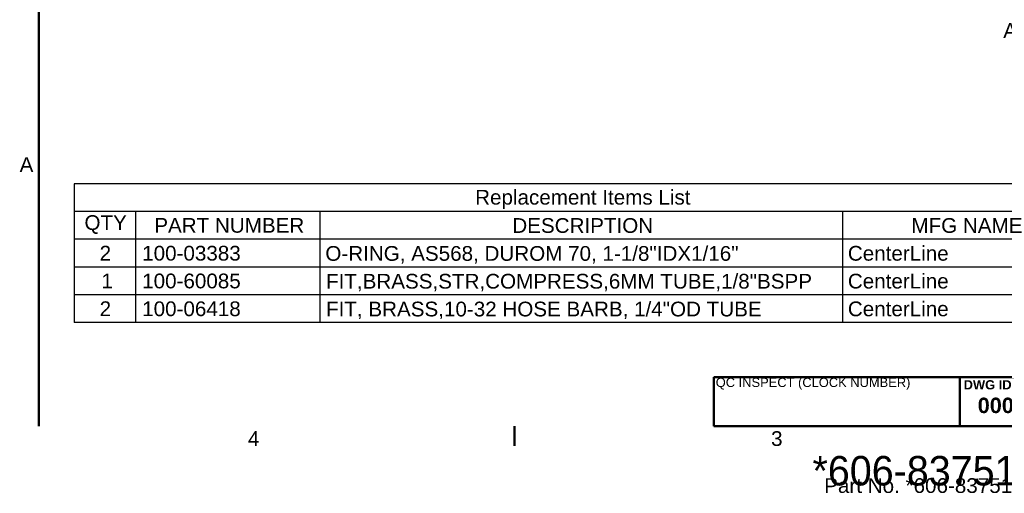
# Model space of a CAD drawing. Header units: millimetres. Extents: x 7 to 857, y -1 to 540.
# Tile 1 of 7: x 11 to 418, y 4 to 200. Entities that reach past the tile are written whole.
import ezdxf
from ezdxf.enums import TextEntityAlignment as Align

# ---------------------------------------------------------------- set-up
doc = ezdxf.new("R2010")
doc.units = ezdxf.units.MM
doc.header["$LTSCALE"] = 2
doc.layers.get('0').update_dxf_attribs({"lineweight": 25})
for name, color, linetype, lineweight in [('Border_0', 7, 'Continuous', 50), ('Border_2', 7, 'Continuous', 50), ('Sketch Geometry(CL)', 7, 'Continuous', 50), ('Symbols(CL)', 7, 'Continuous', 25)]:
    doc.layers.add(name, color=color, linetype=linetype, lineweight=lineweight)
doc.styles.add('ALIGNED-CL', font='arial.ttf')
doc.styles.add('Copy of DEFAULT-CL', font='arial.ttf')
doc.styles.add('DEFAULT-ANSI', font='arial.ttf')
doc.styles.add('Text Style30', font='arialbd.ttf')
doc.styles.add('Text Style31', font='arialbd.ttf')
doc.styles.add('Text Style32', font='arialbd.ttf')
doc.styles.add('Text Style50', font='arialbd.ttf')
doc.styles.add('Text Style56', font='arialbd.ttf')
doc.styles.add('Text Style93', font='arialbd.ttf')
doc.styles.add('Text Style95', font='arialbd.ttf')

# ---------------------------------------------------------------- blocks, each defined once
blk = doc.blocks.new('Borders Default Border')
at = {"layer": 'Border_0'}
blk.add_line((107.95, 15.75), (107.95, 11.68), dxfattribs=at)
at = {"layer": 'Border_0', "flags": 128}
blk.add_lwpolyline([(9.65, 15.75), (9.65, 263.65)], dxfattribs=at)
at = {"layer": 'Border_2', "char_height": 3.05, "attachment_point": 7, "style": 'ALIGNED-CL'}
for s, insert in [('A', (5.68, 68.32)), ('4', (52.85, 11.68)), ('3', (160.93, 11.63))]:
    blk.add_mtext(s, dxfattribs=dict(at, insert=insert))
blk = doc.blocks.new('Replacement Items List')
at = {"layer": 'Symbols(CL)'}
for p, q in [((226.47, 65.89), (16.92, 65.89)), ((16.92, 65.89), (16.92, 60.17)), ((226.47, 60.17), (16.92, 60.17)), ((16.92, 60.17), (16.92, 54.42)), ((29.62, 60.17), (29.62, 54.42)), ((67.72, 60.17), (67.72, 54.42)), ((175.67, 60.17), (175.67, 54.42)), ((226.47, 54.42), (16.92, 54.42)), ((16.92, 54.42), (16.92, 37.18)), ((29.62, 54.42), (29.62, 37.18)), ((67.72, 54.42), (67.72, 37.18)), ((175.67, 54.42), (175.67, 37.18)), ((226.47, 48.67), (16.92, 48.67)), ((226.47, 42.92), (16.92, 42.92)), ((226.47, 37.18), (16.92, 37.18))]:
    blk.add_line(p, q, dxfattribs=at)
at = {"layer": 'Symbols(CL)', "color": 250, "char_height": 3.048, "attachment_point": 7, "style": 'ALIGNED-CL'}
for s, insert in [('Replacement Items List', (99.79, 60.66)), ('QTY', (19.08, 55.5)), ('PART NUMBER', (33.5, 55.72)), ('DESCRIPTION', (107.47, 55.69)), ('MFG NAME', (189.92, 55.69))]:
    blk.add_mtext(s, dxfattribs=dict(at, insert=insert))
at = {"layer": 'Symbols(CL)', "color": 7, "attachment_point": 7, "style": 'ALIGNED-CL'}
for s, insert, char_height in [('2', (22.21, 50.01), 3.05), ('100-03383', (31, 49.96), 3.048), ('O-RING, AS568, DUROM 70, 1-1/8"IDX1/16"', (68.84, 49.39), 3.048), ('CenterLine', (176.79, 49.94), 3.048), ('1', (22.57, 44.27), 3.05), ('100-60085', (31, 44.22), 3.048), ('FIT,BRASS,STR,COMPRESS,6MM TUBE,1/8"BSPP', (68.98, 43.64), 3.048), ('CenterLine', (176.79, 44.19), 3.048), ('2', (22.21, 38.52), 3.05), ('100-06418', (31, 38.47), 3.048), ('FIT, BRASS,10-32 HOSE BARB, 1/4"OD TUBE ', (68.98, 37.89), 3.048), ('CenterLine', (176.79, 38.45), 3.048)]:
    blk.add_mtext(s, dxfattribs=dict(at, insert=insert, char_height=char_height))
blk = doc.blocks.new('Title Blocks CLTB5')
at = {"layer": 'Sketch Geometry(CL)'}
for p, q in [((657.2, 12.75), (606.4, 12.75)), ((606.4, 12.75), (606.4, 2.59)), ((688.95, 12.75), (657.2, 12.75)), ((657.2, 12.75), (657.2, 2.59)), ((657.2, 2.59), (657.2, 12.75)), ((606.4, 2.59), (657.2, 2.59)), ((657.2, 2.59), (879.45, 2.59))]:
    blk.add_line(p, q, dxfattribs=at)
at = {"layer": 'Symbols(CL)', "color": 179, "char_height": 1.905}
for s, insert, width, attachment_point, style in [('\\fArial|b0|i0;\\H1.9050;QC INSPECT (CLOCK NUMBER)', (606.8, 11.36), 42.5785, 4, 'Copy of DEFAULT-CL'), ('\\fArial|b1|i0;\\H1.9050;DWG ID', (658.02, 12.11), 12.1955, 1, 'DEFAULT-ANSI')]:
    blk.add_mtext(s, dxfattribs=dict(at, insert=insert, width=width, attachment_point=attachment_point, style=style))
at = {"layer": 'Symbols(CL)', "color": 179, "insert": (649.45, -7.41), "char_height": 3.05, "width": 60, "attachment_point": 5, "line_spacing_factor": 0.452074, "style": 'Copy of DEFAULT-CL'}
blk.add_mtext('{\\f3 of 9 Barcode|b0|i0|c0|p82;\\H1.9987x;*606-83751*\\P\\fArial|b0|i0|c0|p34;\\H0.50033x;Part No. *606-83751*\\H2.7799x; }', dxfattribs=at)
at = {"layer": 'Symbols(CL)', "color": 179}
for tag, p, height, style in [('CATEGORY_001', (873.41, 67.69), 6.1, 'Text Style56'), ('MANAGER_001', (783.92, 43.99), 6.1, 'Text Style56'), ('DESCRIPTION_001', (784.83, 36.7), 3.05, 'DEFAULT-ANSI'), ('STATUS_001', (701.9, 24.64), 3.96, 'Text Style50'), ('SheetSize_001', (745.43, 24.27), 3.96, 'Text Style50'), ('REVISION_NUMBER_001', (775.3, 23.91), 2.54, 'Text Style31'), ('MFG_APPROVED_BY_001', (705.36, 19.28), 1.91, 'Text Style93'), ('Drawing_Scale_001', (772.55, 19.43), 1.91, 'Text Style93'), ('AUTHOR_001', (705.36, 14.38), 1.91, 'Text Style93'), ('ENG_APPROVED_BY_001', (743.25, 14.21), 3.96, 'Text Style50'), ('CREATION_DATE_001', (764.4, 14.24), 1.9, 'Text Style30'), ('CHECKED_BY_001', (660.92, 5.3), 3.2, 'Text Style95'), ('FILENAME_001', (791.65, 4.36), 1.9, 'Text Style30'), ('PTC_WM_ITERATION_001', (875.74, 3.62), 3.05, 'Text Style32')]:
    blk.add_attdef(tag, p, '', height=height, dxfattribs=dict(at, style=style))
at = {"layer": 'Symbols(CL)', "color": 179, "style": 'Text Style32'}
for tag, p in [('MATERIAL', (784.84, 30.45)), ('MaterialSize', (784.84, 22.91))]:
    blk.add_attdef(tag, text='', height=3.05, dxfattribs=at).set_placement(p, align=Align.MIDDLE_LEFT)

msp = doc.modelspace()

# ---------------------------------------------------------------- block references
at = {"xscale": 2, "yscale": 2, "zscale": 2}
msp.add_blockref('Borders Default Border', (0, 0), dxfattribs=at)
ref = msp.add_blockref('Title Blocks CLTB5', (-914.61, 26.322), dxfattribs=dict(xscale=2, yscale=2, zscale=2))
ref.add_attrib('CHECKED_BY_001', '0000822157', (407.236, 36.916), dxfattribs={"layer": 'Symbols(CL)', "color": 179, "height": 6.4, "style": 'Text Style95'})
at = {"layer": 'Symbols(CL)', "xscale": 2, "yscale": 2, "zscale": 2}
msp.add_blockref('Replacement Items List', (0, 0), dxfattribs=at)

# ---------------------------------------------------------------- texts
at = {"layer": 'Symbols(CL)', "color": 250, "insert": (417.805, 195.108), "char_height": 6.1, "width": 163.41213, "attachment_point": 4, "style": 'ALIGNED-CL'}
msp.add_mtext('{AIR PORTS AVAILABLE ON BOTH SIDES}', dxfattribs=at)

doc.saveas('drawing.dxf')
